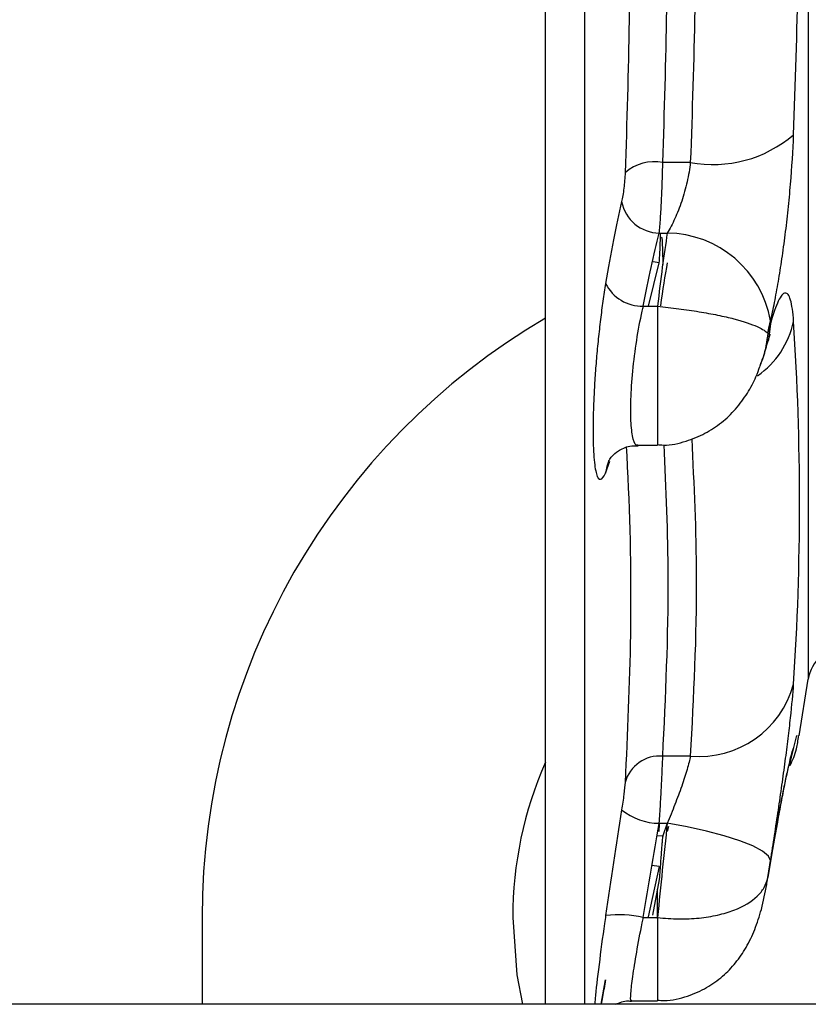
# Model space of a CAD drawing. Header units: inches. Extents: x 170 to 284, y 215 to 248.
# Tile 62 of 195: x 182.5047 to 182.5482, y 224.1443 to 224.1986. Entities that reach past the tile are written whole.
import ezdxf

# ---------------------------------------------------------------- set-up
doc = ezdxf.new("R2010")
doc.units = ezdxf.units.IN
doc.header["$LTSCALE"] = 0.25
doc.header["$MEASUREMENT"] = 0
doc.layers.add('RH BENCH MOUNT', color=7, linetype='Continuous')

msp = doc.modelspace()

# ---------------------------------------------------------------- linework, layer by layer
at = {"layer": 'RH BENCH MOUNT'}
for p, q in [((182.5336924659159, 224.1442843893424), (182.5336924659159, 224.3360665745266)), ((182.5481804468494, 224.3108850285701), (182.5481804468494, 224.1622151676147)), ((182.5358693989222, 224.1442843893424), (182.5358693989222, 224.2013125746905)), ((182.5416763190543, 224.190705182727), (182.5401572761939, 224.190705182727)), ((182.5399682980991, 224.1868106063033), (182.5404053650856, 224.1868106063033)), ((182.5393653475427, 224.1827794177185), (182.5399682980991, 224.185177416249)), ((182.5399682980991, 224.185177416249), (182.5396204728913, 224.1852246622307)), ((182.5401572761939, 224.185300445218), (182.5401633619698, 224.1850729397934)), ((182.5390843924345, 224.1827794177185), (182.5398696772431, 224.1827794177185)), ((182.5398696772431, 224.1827794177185), (182.5398696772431, 224.175114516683)), ((182.5387935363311, 224.175114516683), (182.5398696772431, 224.175114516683)), ((182.5370079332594, 224.1735792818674), (182.5372309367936, 224.174236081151)), ((182.5476853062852, 224.1590889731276), (182.5481804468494, 224.1622151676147)), ((182.5475375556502, 224.1591123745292), (182.5473698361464, 224.1584464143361)), ((182.5416763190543, 224.1579675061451), (182.5401572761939, 224.1579675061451)), ((182.5399682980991, 224.154263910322), (182.5404053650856, 224.154263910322)), ((182.5399682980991, 224.1538125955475), (182.5399840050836, 224.1542145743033)), ((182.5404049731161, 224.154263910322), (182.5401572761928, 224.1535746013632)), ((182.5404763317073, 224.1540914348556), (182.5404053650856, 224.1538125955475)), ((182.5401572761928, 224.1535746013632), (182.5398287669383, 224.1535492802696)), ((182.5399682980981, 224.1518813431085), (182.5393593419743, 224.149112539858)), ((182.5399682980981, 224.1518813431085), (182.5395577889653, 224.1519356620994)), ((182.5399682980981, 224.1511688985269), (182.5395920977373, 224.1492074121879)), ((182.5398696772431, 224.1490182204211), (182.5398696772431, 224.1506352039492)), ((182.5147612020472, 224.1490655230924), (182.5147612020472, 224.1442843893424)), ((182.5390843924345, 224.1490743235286), (182.5398696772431, 224.1490743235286)), ((182.5398696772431, 224.1490743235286), (182.5398696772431, 224.1444788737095)), ((182.5367530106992, 224.1442843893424), (182.5370079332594, 224.1456408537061)), ((182.5648365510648, 224.1442843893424), (182.4732829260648, 224.1442843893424)), ((182.5384375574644, 224.1444788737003), (182.5398696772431, 224.1444788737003))]:
    msp.add_line(p, q, dxfattribs=at)
at = {"layer": 'RH BENCH MOUNT', "flags": 128}
for points in [[(182.5460988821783, 224.1818234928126), (182.5459800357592, 224.1809212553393), (182.5459665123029, 224.1808701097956)], [(182.5371880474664, 224.1742633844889), (182.537070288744, 224.1739476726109), (182.5370079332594, 224.1735792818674)], [(182.5473698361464, 224.1584464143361), (182.5471259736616, 224.1574571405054), (182.5471207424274, 224.1574419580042)], [(182.5460988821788, 224.1522141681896), (182.5459800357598, 224.1524611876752), (182.5456496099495, 224.1527318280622), (182.5451201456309, 224.1530158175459), (182.5444117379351, 224.1533023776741), (182.5435512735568, 224.1535806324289), (182.542571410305, 224.1538400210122), (182.5415093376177, 224.1540706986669), (182.5404053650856, 224.154263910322)], [(182.5318851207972, 224.1490655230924), (182.532121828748, 224.1459068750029), (182.5324314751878, 224.1442843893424)]]:
    msp.add_lwpolyline(points, dxfattribs=at)
at = {"layer": 'RH BENCH MOUNT'}
for centre, radius, start, end in [((182.5429249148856, 224.197413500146), 0.006823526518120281, 259.456385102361, 310.6480812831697), ((182.5397098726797, 224.1882484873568), 0.002497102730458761, 79.67863715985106, 130.7211572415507), ((182.5399969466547, 224.1889539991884), 0.002143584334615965, 190.8722010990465, 269.2342311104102), ((182.5403356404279, 224.1809585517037), 0.005852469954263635, 10.01780184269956, 89.31737827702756), ((182.539030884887, 224.1850384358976), 0.002259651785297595, 206.4595333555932, 271.3568653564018), ((182.5530780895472, 224.1490655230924), 0.03831688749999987, 120.3930392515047, 180), ((182.5425687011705, 224.1829644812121), 0.004910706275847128, 305.0324071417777, 347.8737949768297), ((182.5502736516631, 224.1618836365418), 0.002119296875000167, 131.6736509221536, 171.0000000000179), ((182.5421488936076, 224.1633577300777), 0.005410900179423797, 264.9895455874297, 344.7731505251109), ((182.5399890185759, 224.1559966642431), 0.001978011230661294, 85.1202928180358, 164.7325434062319), ((182.5530780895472, 224.1490655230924), 0.0211929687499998, 156.1659360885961, 180), ((182.5400080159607, 224.1576643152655), 0.003400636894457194, 231.5165580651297, 269.3307966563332), ((182.5377287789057, 224.1429781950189), 0.006245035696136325, 77.46296782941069, 96.628253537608)]:
    msp.add_arc(centre, radius, start, end, dxfattribs=at)
for points, knots in [([(182.5473698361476, 224.1922363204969), (182.5475873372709, 224.1979035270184), (182.5477003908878, 224.2035767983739), (182.5477003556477, 224.2149266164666), (182.5475873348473, 224.2206033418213), (182.5473698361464, 224.2262813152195)], [0, 0, 0, 0, 0.5, 0.5, 1, 1, 1, 1]), ([(182.5380808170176, 224.2236712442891), (182.5382787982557, 224.2180861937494), (182.5383812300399, 224.2124981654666), (182.5383812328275, 224.2013194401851), (182.5382787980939, 224.1957293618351), (182.5380808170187, 224.190141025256)], [0, 0, 0, 0, 0.5, 0.5, 1, 1, 1, 1]), ([(182.5460988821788, 224.1819766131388), (182.5461728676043, 224.1822911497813), (182.5462459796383, 224.1826296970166), (182.5463903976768, 224.1833544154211), (182.5464614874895, 224.1837399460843), (182.5465980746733, 224.1845384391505), (182.5466640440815, 224.1849536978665), (182.5467910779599, 224.1858165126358), (182.5468525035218, 224.1862673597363), (182.5469663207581, 224.1871745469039), (182.5470191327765, 224.1876332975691), (182.5471163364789, 224.188561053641), (182.5471610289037, 224.1890337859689), (182.5472789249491, 224.190439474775), (182.5473358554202, 224.1913509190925), (182.5473698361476, 224.1922363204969)], [0, 0, 0, 0, 0.1250000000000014, 0.1250000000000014, 0.2500000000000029, 0.2500000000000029, 0.3750000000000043, 0.3750000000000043, 0.5000000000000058, 0.5000000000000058, 0.6250000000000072, 0.6250000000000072, 0.7500000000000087, 0.7500000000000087, 1, 1, 1, 1]), ([(182.5399682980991, 224.1868106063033), (182.5399912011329, 224.1870505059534), (182.5400135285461, 224.1873303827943), (182.5400443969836, 224.1877859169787), (182.540054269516, 224.1879437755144), (182.5400731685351, 224.1882716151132), (182.5400822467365, 224.1884428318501), (182.5400989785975, 224.1887871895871), (182.5401066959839, 224.188961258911), (182.5401208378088, 224.1893131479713), (182.5401273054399, 224.1894923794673), (182.5401443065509, 224.1900251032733), (182.5401524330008, 224.1903702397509), (182.5401572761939, 224.190705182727)], [0, 0, 0, 0, 0.2499999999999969, 0.2499999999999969, 0.375000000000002, 0.375000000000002, 0.5000000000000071, 0.5000000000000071, 0.6250000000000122, 0.6250000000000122, 0.7500000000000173, 0.7500000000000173, 1, 1, 1, 1]), ([(182.5416763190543, 224.190705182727), (182.5416408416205, 224.1903556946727), (182.541580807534, 224.1899989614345), (182.541417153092, 224.1892717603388), (182.5413162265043, 224.1889146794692), (182.541144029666, 224.1884008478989), (182.5410826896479, 224.1882321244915), (182.5409566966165, 224.1879105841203), (182.540891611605, 224.1877563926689), (182.5406905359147, 224.1873129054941), (182.5405485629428, 224.1870428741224), (182.5404053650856, 224.1868106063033)], [0, 0, 0, 0, 0.2499999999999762, 0.2499999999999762, 0.4999999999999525, 0.4999999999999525, 0.6249999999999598, 0.6249999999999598, 0.7499999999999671, 0.7499999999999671, 1, 1, 1, 1]), ([(182.5380808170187, 224.190141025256), (182.5380710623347, 224.1898656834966), (182.5380473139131, 224.1895655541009), (182.5379802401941, 224.1890029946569), (182.5379373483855, 224.1887447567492), (182.5378918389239, 224.1885496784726)], [0, 0, 0, 0, 0.5, 0.5, 1, 1, 1, 1]), ([(182.5404053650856, 224.1868106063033), (182.5403136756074, 224.1862251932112), (182.5402231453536, 224.1855956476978), (182.5400442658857, 224.1842494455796), (182.5399558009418, 224.1835313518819), (182.5398696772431, 224.1827794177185)], [0, 0, 0, 0, 0.5, 0.5, 1, 1, 1, 1]), ([(182.5399682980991, 224.185177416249), (182.5399828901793, 224.1854328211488), (182.5400097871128, 224.1859035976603), (182.5400327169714, 224.1865259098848), (182.5400432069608, 224.1868106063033)], [0, 0, 0, 0, 0.5425183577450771, 1, 1, 1, 1]), ([(182.5400766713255, 224.1865572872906), (182.5400771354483, 224.1865594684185), (182.5400999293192, 224.1866665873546), (182.5401327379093, 224.1863163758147), (182.5401490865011, 224.1856395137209), (182.5401572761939, 224.185300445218)], [0, 0, 0, 0, 0.01026641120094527, 0.5042010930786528, 0.9999999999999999, 0.9999999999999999, 0.9999999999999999, 0.9999999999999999]), ([(182.5370079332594, 224.1840316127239), (182.536955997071, 224.1837201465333), (182.5369058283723, 224.1833946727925), (182.5368109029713, 224.1827300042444), (182.5367658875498, 224.1823893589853), (182.5366806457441, 224.1816913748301), (182.5366401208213, 224.1813309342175), (182.5365660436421, 224.1806120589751), (182.5365323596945, 224.1802531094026), (182.5364715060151, 224.1795361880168), (182.5364441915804, 224.1791759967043), (182.5363970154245, 224.1784668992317), (182.5363773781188, 224.1781220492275), (182.536345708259, 224.1774512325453), (182.5363336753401, 224.1771252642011), (182.5363174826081, 224.1764930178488), (182.5363135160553, 224.1761936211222), (182.5363135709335, 224.1756311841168), (182.5363175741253, 224.1753674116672), (182.5363337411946, 224.1748755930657), (182.5363459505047, 224.1746490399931), (182.5363777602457, 224.1742471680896), (182.5363974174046, 224.1740696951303), (182.5364443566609, 224.1737618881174), (182.5364718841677, 224.1736312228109), (182.5365330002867, 224.1734261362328), (182.5365667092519, 224.1733503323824), (182.5366404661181, 224.1732514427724), (182.5366808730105, 224.1732284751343), (182.536809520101, 224.1732421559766), (182.5369040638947, 224.1733574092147), (182.5370079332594, 224.1735792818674)], [0, 0, 0, 0, 0.0625000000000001, 0.0625000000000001, 0.1250000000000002, 0.1250000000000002, 0.1875000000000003, 0.1875000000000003, 0.2500000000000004, 0.2500000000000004, 0.3125000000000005, 0.3125000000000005, 0.3750000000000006, 0.3750000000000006, 0.4375000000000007, 0.4375000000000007, 0.5000000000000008, 0.5000000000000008, 0.5625000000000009, 0.5625000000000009, 0.625000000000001, 0.625000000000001, 0.6875000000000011, 0.6875000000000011, 0.7500000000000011, 0.7500000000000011, 0.8125000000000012, 0.8125000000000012, 0.8750000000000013, 0.8750000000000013, 1, 1, 1, 1]), ([(182.5473698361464, 224.1819329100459), (182.5473528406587, 224.1821942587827), (182.5473299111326, 224.1824244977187), (182.5472724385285, 224.1828230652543), (182.5472381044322, 224.1829892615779), (182.5471598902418, 224.1832529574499), (182.5471158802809, 224.1833513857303), (182.5470182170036, 224.1834804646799), (182.5469642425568, 224.1835105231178), (182.5468503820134, 224.183499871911), (182.5467901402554, 224.1834599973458), (182.5466633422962, 224.1833115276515), (182.546596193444, 224.1832015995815), (182.5463898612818, 224.18277297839), (182.5462468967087, 224.182361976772), (182.5460988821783, 224.1818234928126)], [0, 0, 0, 0, 0.1249999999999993, 0.1249999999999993, 0.2499999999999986, 0.2499999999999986, 0.3749999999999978, 0.3749999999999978, 0.4999999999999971, 0.4999999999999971, 0.6249999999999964, 0.6249999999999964, 0.7499999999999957, 0.7499999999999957, 1, 1, 1, 1]), ([(182.5387924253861, 224.1751351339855), (182.5387841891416, 224.1751284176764), (182.5386699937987, 224.1750352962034), (182.5385224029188, 224.1753966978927), (182.538388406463, 224.1762380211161), (182.5383815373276, 224.1775791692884), (182.5384908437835, 224.17918985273), (182.5387084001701, 224.1809111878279), (182.5389298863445, 224.1821096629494), (182.539063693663, 224.1826896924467), (182.5390843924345, 224.1827794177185)], [0, 0, 0, 0, 0.01258550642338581, 0.1744977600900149, 0.3345922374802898, 0.4930209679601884, 0.6509916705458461, 0.8098388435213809, 0.9705838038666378, 1, 1, 1, 1]), ([(182.5398696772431, 224.1827794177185), (182.5402601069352, 224.1827379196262), (182.5406512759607, 224.1826913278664), (182.5414209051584, 224.1825891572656), (182.5417945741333, 224.1825342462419), (182.5425163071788, 224.1824163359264), (182.5428612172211, 224.182353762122), (182.5435056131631, 224.1822228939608), (182.5438012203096, 224.1821554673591), (182.5446138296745, 224.1819461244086), (182.5450536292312, 224.1817948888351), (182.5455198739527, 224.1815823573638), (182.5456450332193, 224.1815135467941), (182.5458376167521, 224.1813929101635), (182.5459045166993, 224.1813407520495), (182.5459498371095, 224.181312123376)], [0, 0, 0, 0, 0.1250000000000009, 0.1250000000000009, 0.2500000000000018, 0.2500000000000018, 0.3750000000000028, 0.3750000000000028, 0.5000000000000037, 0.5000000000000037, 0.7500000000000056, 0.7500000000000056, 0.8750000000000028, 0.8750000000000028, 1, 1, 1, 1]), ([(182.5473698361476, 224.161936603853), (182.5475873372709, 224.1652555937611), (182.5477003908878, 224.1685823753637), (182.5477003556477, 224.1752486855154), (182.5475873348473, 224.178588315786), (182.5473698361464, 224.1819329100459)], [0, 0, 0, 0, 0.5, 0.5, 1, 1, 1, 1]), ([(182.5459498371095, 224.181312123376), (182.5459489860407, 224.18130493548), (182.5458938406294, 224.1808391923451), (182.5458029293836, 224.1801959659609), (182.5455580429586, 224.1796110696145), (182.5454936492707, 224.1794572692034)], [0, 0, 0, 0, 0.01142132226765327, 0.7400499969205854, 1, 1, 1, 1]), ([(182.5459591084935, 224.1808338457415), (182.5459968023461, 224.1809664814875), (182.5460662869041, 224.1812109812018), (182.5460728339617, 224.1812229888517), (182.5460758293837, 224.1812284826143)], [0, 0, 0, 0, 0.5424781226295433, 1, 1, 1, 1]), ([(182.5455245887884, 224.1794955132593), (182.5455873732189, 224.1796599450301), (182.5457527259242, 224.1800930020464), (182.5458811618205, 224.1805732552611), (182.5459608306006, 224.1808711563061)], [0, 0, 0, 0, 0.3797000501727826, 1, 1, 1, 1]), ([(182.5398665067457, 224.175151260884), (182.5399767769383, 224.1751395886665), (182.5405060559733, 224.1750835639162), (182.5414109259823, 224.1753056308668), (182.5424912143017, 224.1757288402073), (182.5434128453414, 224.1763419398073), (182.5442033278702, 224.1770974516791), (182.5448357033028, 224.1779632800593), (182.5452718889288, 224.1787775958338), (182.5454425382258, 224.179264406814), (182.5455081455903, 224.1794515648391)], [0, 0, 0, 0, 0.04267828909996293, 0.2048488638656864, 0.3503661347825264, 0.4908392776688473, 0.6297763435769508, 0.7743347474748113, 0.9132413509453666, 1, 1, 1, 1]), ([(182.5401572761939, 224.1579675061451), (182.5403149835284, 224.1612605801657), (182.5405891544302, 224.1669855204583), (182.540341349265, 224.1727104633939), (182.5402360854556, 224.1751423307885)], [0, 0, 0, 0, 0.5752154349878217, 0.9999999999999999, 0.9999999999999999, 0.9999999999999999, 0.9999999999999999]), ([(182.5417521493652, 224.1754706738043), (182.5418739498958, 224.1729333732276), (182.542154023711, 224.1670989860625), (182.5418488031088, 224.1612645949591), (182.5416763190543, 224.1579675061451)], [0, 0, 0, 0, 0.4348872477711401, 1, 1, 1, 1]), ([(182.5371850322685, 224.1742556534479), (182.5371882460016, 224.1742638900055), (182.5371944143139, 224.1742796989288), (182.5373514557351, 224.1745087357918), (182.5377172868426, 224.1748291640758), (182.5382425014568, 224.175093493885), (182.53864081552, 224.1750823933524), (182.5387974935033, 224.1750780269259)], [0, 0, 0, 0, 0.1990249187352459, 0.3820005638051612, 0.5844951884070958, 0.8365599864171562, 1, 1, 1, 1]), ([(182.538146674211, 224.1749819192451), (182.5381663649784, 224.1746226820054), (182.5383546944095, 224.1711868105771), (182.5384714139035, 224.1650324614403), (182.5382053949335, 224.159233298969), (182.5380808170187, 224.1565175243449)], [0, 0, 0, 0, 0.05845345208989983, 0.5590693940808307, 0.9999999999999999, 0.9999999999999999, 0.9999999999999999, 0.9999999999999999]), ([(182.5460988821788, 224.1522141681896), (182.5461728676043, 224.1526723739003), (182.5462459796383, 224.1531345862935), (182.5463903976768, 224.1540669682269), (182.5464614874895, 224.1545358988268), (182.5465980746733, 224.1554575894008), (182.5466640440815, 224.155913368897), (182.5467910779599, 224.1568147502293), (182.5468525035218, 224.1572632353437), (182.5469663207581, 224.1581224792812), (182.5470191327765, 224.1585360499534), (182.5471163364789, 224.1593314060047), (182.5471610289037, 224.1597160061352), (182.5472789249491, 224.1607975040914), (182.5473358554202, 224.161418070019), (182.5473698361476, 224.161936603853)], [0, 0, 0, 0, 0.1250000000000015, 0.1250000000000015, 0.2500000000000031, 0.2500000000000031, 0.3750000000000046, 0.3750000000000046, 0.5000000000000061, 0.5000000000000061, 0.6250000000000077, 0.6250000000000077, 0.7500000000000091, 0.7500000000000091, 1, 1, 1, 1]), ([(182.5471755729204, 224.1574571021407), (182.5473123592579, 224.1577457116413), (182.5475400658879, 224.1582261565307), (182.5476130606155, 224.1588500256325), (182.5476422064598, 224.1590991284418)], [0, 0, 0, 0, 0.600713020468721, 1, 1, 1, 1]), ([(182.5473698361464, 224.1584464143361), (182.5473528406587, 224.1584256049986), (182.5473299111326, 224.1583698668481), (182.5472724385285, 224.1581888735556), (182.5472381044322, 224.1580641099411), (182.5471598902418, 224.1577520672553), (182.5471158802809, 224.1575643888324), (182.5470182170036, 224.1571248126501), (182.5469642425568, 224.1568711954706), (182.5468503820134, 224.1563155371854), (182.5467901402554, 224.1560119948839), (182.5466633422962, 224.1553537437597), (182.546596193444, 224.1549957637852), (182.5463898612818, 224.1538668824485), (182.5462468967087, 224.1530482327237), (182.5460988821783, 224.1521623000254)], [0, 0, 0, 0, 0.1249999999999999, 0.1249999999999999, 0.2499999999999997, 0.2499999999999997, 0.3749999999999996, 0.3749999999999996, 0.4999999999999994, 0.4999999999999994, 0.6249999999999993, 0.6249999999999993, 0.7499999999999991, 0.7499999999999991, 1, 1, 1, 1]), ([(182.5399682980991, 224.154263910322), (182.5399912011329, 224.1546135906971), (182.5400135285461, 224.1549738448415), (182.5400443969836, 224.1555010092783), (182.540054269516, 224.1556747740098), (182.5400731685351, 224.1560183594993), (182.5400822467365, 224.1561892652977), (182.5400989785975, 224.1565166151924), (182.5401066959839, 224.1566741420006), (182.5401208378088, 224.1569769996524), (182.5401273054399, 224.157123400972), (182.5401443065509, 224.1575348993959), (182.5401524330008, 224.1577707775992), (182.5401572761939, 224.1579675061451)], [0, 0, 0, 0, 0.2499999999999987, 0.2499999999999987, 0.3749999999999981, 0.3749999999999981, 0.4999999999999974, 0.4999999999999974, 0.6249999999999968, 0.6249999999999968, 0.7499999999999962, 0.7499999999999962, 1, 1, 1, 1]), ([(182.5416763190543, 224.1579675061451), (182.5416408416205, 224.1577622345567), (182.541580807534, 224.1575166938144), (182.541417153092, 224.1569507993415), (182.5413162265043, 224.1566402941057), (182.541144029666, 224.1561478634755), (182.5410826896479, 224.1559780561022), (182.5409566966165, 224.1556386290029), (182.540891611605, 224.1554677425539), (182.5406905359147, 224.1549515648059), (182.5405485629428, 224.1546024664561), (182.5404053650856, 224.154263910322)], [0, 0, 0, 0, 0.2500000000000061, 0.2500000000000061, 0.5000000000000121, 0.5000000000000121, 0.6250000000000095, 0.6250000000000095, 0.750000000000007, 0.750000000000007, 1, 1, 1, 1]), ([(182.5460905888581, 224.15207135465), (182.5461725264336, 224.152558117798), (182.5463549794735, 224.1536420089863), (182.5466189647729, 224.1550890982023), (182.5468574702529, 224.1563080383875), (182.5470196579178, 224.1570706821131), (182.5471143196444, 224.1574564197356), (182.547115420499, 224.1574602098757), (182.5471157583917, 224.1574613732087)], [0, 0, 0, 0, 0.1759919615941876, 0.3918869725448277, 0.604996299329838, 0.78852536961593, 0.93509068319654, 1, 1, 1, 1]), ([(182.5380808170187, 224.1565175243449), (182.5380710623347, 224.1563556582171), (182.5380473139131, 224.156122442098), (182.5379802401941, 224.1555862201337), (182.5379373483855, 224.1552868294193), (182.5378918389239, 224.1550023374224)], [0, 0, 0, 0, 0.5, 0.5, 1, 1, 1, 1]), ([(182.5404053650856, 224.154263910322), (182.5403136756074, 224.153410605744), (182.5402231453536, 224.1525505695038), (182.5400442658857, 224.150817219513), (182.5399558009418, 224.149942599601), (182.5398696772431, 224.1490743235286)], [0, 0, 0, 0, 0.5, 0.5, 1, 1, 1, 1]), ([(182.5401572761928, 224.1535746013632), (182.5401524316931, 224.1535579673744), (182.5401440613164, 224.1534866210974), (182.5401271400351, 224.1533066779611), (182.540120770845, 224.1532346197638), (182.540106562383, 224.1530660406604), (182.5400986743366, 224.1529688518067), (182.5400819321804, 224.152756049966), (182.5400730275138, 224.1526398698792), (182.5400541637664, 224.1523880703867), (182.5400441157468, 224.1522512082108), (182.5400130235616, 224.1518197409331), (182.5399912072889, 224.1515070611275), (182.5399682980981, 224.1511688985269)], [0, 0, 0, 0, 0.2500000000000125, 0.2500000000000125, 0.3750000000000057, 0.3750000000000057, 0.4999999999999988, 0.4999999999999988, 0.6249999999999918, 0.6249999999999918, 0.749999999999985, 0.749999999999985, 1, 1, 1, 1]), ([(182.5398661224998, 224.1445202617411), (182.5399916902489, 224.144507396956), (182.5405528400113, 224.1444499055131), (182.5414926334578, 224.1446971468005), (182.5425773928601, 224.1451626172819), (182.5434643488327, 224.1458035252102), (182.5441910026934, 224.1465592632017), (182.5447844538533, 224.1474288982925), (182.5452593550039, 224.1484238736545), (182.5456355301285, 224.1495917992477), (182.5458321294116, 224.1505440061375), (182.5459266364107, 224.1511120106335), (182.5459452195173, 224.1512236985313)], [0, 0, 0, 0, 0.03769017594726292, 0.1684336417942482, 0.2830391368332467, 0.3911189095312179, 0.4931714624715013, 0.5957388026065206, 0.705290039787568, 0.8230101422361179, 0.9651981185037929, 1, 1, 1, 1]), ([(182.5398696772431, 224.1490743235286), (182.5402601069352, 224.1490264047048), (182.5406512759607, 224.1490000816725), (182.5414209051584, 224.1489902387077), (182.5417945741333, 224.1490065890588), (182.5425163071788, 224.1490789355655), (182.5428612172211, 224.1491348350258), (182.5435056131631, 224.149280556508), (182.5438012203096, 224.1493691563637), (182.5446138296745, 224.1496774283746), (182.5450536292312, 224.1499406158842), (182.5455198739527, 224.1503896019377), (182.5456450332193, 224.1505493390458), (182.5458376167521, 224.150892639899), (182.5459045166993, 224.1510749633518), (182.5459498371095, 224.1512806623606)], [0, 0, 0, 0, 0.124999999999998, 0.124999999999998, 0.249999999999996, 0.249999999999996, 0.374999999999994, 0.374999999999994, 0.499999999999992, 0.499999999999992, 0.749999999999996, 0.749999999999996, 0.874999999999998, 0.874999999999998, 1, 1, 1, 1]), ([(182.5370079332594, 224.1491814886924), (182.5369872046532, 224.1490368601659), (182.5368530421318, 224.1481007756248), (182.5366375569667, 224.1464582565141), (182.5364547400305, 224.1449016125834), (182.5364140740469, 224.1443839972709), (182.5364062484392, 224.1442843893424)], [0, 0, 0, 0, 0.07583332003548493, 0.4908187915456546, 0.9020150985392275, 1, 1, 1, 1]), ([(182.5384368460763, 224.1445284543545), (182.5384269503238, 224.1445134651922), (182.5383725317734, 224.144431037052), (182.5383871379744, 224.1448453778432), (182.5384893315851, 224.1457524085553), (182.5387088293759, 224.1471258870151), (182.5389298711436, 224.1483109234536), (182.5390636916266, 224.1489720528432), (182.5390843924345, 224.1490743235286)], [0, 0, 0, 0, 0.05025941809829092, 0.2763857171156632, 0.5018582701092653, 0.7285818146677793, 0.9580140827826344, 1, 1, 1, 1]), ([(182.5370046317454, 224.1456414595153), (182.5369759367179, 224.1454774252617), (182.5368808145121, 224.1449336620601), (182.5368049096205, 224.1445513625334), (182.5367519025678, 224.1442843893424)], [0, 0, 0, 0, 0.3016648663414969, 1, 1, 1, 1]), ([(182.5375495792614, 224.1442843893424), (182.5377779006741, 224.1443804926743), (182.5380654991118, 224.1445015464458), (182.5383682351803, 224.1444615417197), (182.5384306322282, 224.1444532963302)], [0, 0, 0, 0, 0.7938896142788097, 1, 1, 1, 1])]:
    msp.add_open_spline(points, degree=3, knots=knots, dxfattribs=at)
for points in [[(182.5401572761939, 224.190705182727), (182.5403553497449, 224.1963149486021), (182.5405600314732, 224.2075344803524), (182.5403553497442, 224.2187540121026), (182.5401572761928, 224.2243637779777)], [(182.5416763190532, 224.2243637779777), (182.5418937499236, 224.2187540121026), (182.542119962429, 224.2075344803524), (182.5418937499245, 224.1963149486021), (182.5416763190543, 224.190705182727)], [(182.5378918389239, 224.1885496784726), (182.5375844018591, 224.1872318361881), (182.5372905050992, 224.185726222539), (182.5370079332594, 224.1840316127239)], [(182.5390843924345, 224.1827794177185), (182.5393669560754, 224.1842918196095), (182.5396608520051, 224.1856352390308), (182.5399682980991, 224.1868106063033)], [(182.5404053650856, 224.185177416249), (182.5402767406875, 224.1844612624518), (182.5401503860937, 224.1836697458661), (182.5400261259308, 224.1828027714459)], [(182.5459498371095, 224.181312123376), (182.5459993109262, 224.1815430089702), (182.5460489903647, 224.1817645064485), (182.5460988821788, 224.1819766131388)], [(182.5460988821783, 224.1818234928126), (182.5460489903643, 224.1816419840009), (182.545999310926, 224.1814715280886), (182.5459498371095, 224.181312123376)], [(182.5378918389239, 224.1550023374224), (182.5375844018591, 224.1530804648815), (182.5372905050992, 224.1511401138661), (182.5370079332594, 224.1491814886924)], [(182.5390843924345, 224.1490743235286), (182.5393669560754, 224.1508207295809), (182.5396608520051, 224.1525506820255), (182.5399682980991, 224.154263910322)], [(182.5459498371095, 224.1512806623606), (182.5459993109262, 224.1515940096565), (182.5460489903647, 224.1519051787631), (182.5460988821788, 224.1522141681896)], [(182.5460988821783, 224.1521623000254), (182.5460489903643, 224.1518636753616), (182.545999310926, 224.1515697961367), (182.5459498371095, 224.1512806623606)]]:
    msp.add_open_spline(points, degree=3, dxfattribs=at)

doc.saveas('drawing.dxf')
